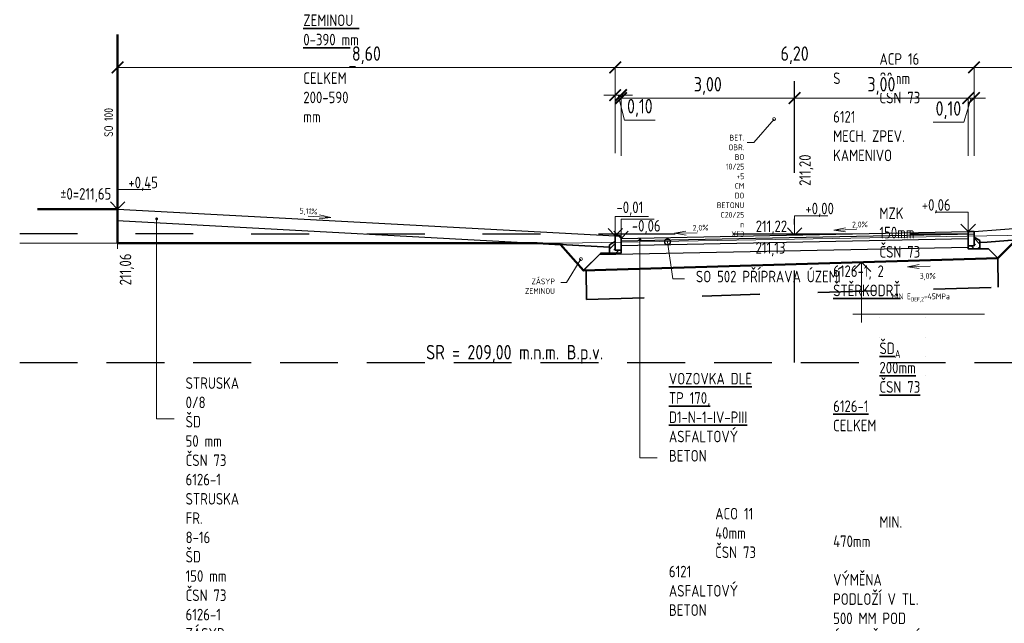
# Model space of a CAD drawing. Header units: metres. Extents: x 3405 to 3724, y 1602 to 1659.
# Tile 10 of 21: x 3464 to 3481, y 1626 to 1636. Entities that reach past the tile are written whole.
import ezdxf
from ezdxf import colors
from ezdxf.entities.mleader import LeaderData, LeaderLine
from ezdxf.enums import TextEntityAlignment as Align
from ezdxf.math import Vec2, Vec3

# ---------------------------------------------------------------- set-up
doc = ezdxf.new("R2010")
doc.units = ezdxf.units.M
doc.header["$LTSCALE"] = 0.5
for name, pattern in [('B_CARA_03', [3, 2, -1]), ('B_CARA_04', [4, 2, -2]), ('CONTINOUS', [0]), ('ČERCHOVANÁ2', [12.7, 6.35, -3.175, 0, -3.175])]:
    doc.linetypes.add(name, pattern=pattern)
doc.layers.add('RP_HTU', color=7, linetype='Continuous', lineweight=18, true_color=0x70ffff)
for name, color, linetype, lineweight in [('RP_kom_koty', 240, 'CONTINOUS', 18), ('RP_Komunikace', 240, 'Continuous', 35), ('RP_VZ_novy', 240, 'Continuous', 18), ('RP_VZ_novy_popis', 240, 'Continuous', 35), ('RP_VZ_novy_vymena_plane', 25, 'B_CARA_04', 35), ('RP_VZ_popis', 240, 'Continuous', 35), ('RP_VZ_stávající', 251, 'B_CARA_04', 25), ('Výška', 240, 'Continuous', 35)]:
    doc.layers.add(name, color=color, linetype=linetype, lineweight=lineweight)
doc.layers.add('RP_VZ_srovnavaci rovina', color=8, linetype='Continuous')
doc.styles.add('PM-Poznámka', font='isocpeur.ttf', dxfattribs={"width": 0.8})
doc.styles.add('PM_pozn', font='isocpeur.ttf', dxfattribs={"width": 0.8})
doc.styles.add('romans80', font='romans.shx', dxfattribs={"width": 0.8})
doc.dimstyles.new('PM_Poznámkový', dxfattribs={"dimscale": 0, "dimtxt": 2, "dimasz": 2, "dimexe": 0, "dimexo": 5, "dimgap": 0.6, "dimtad": 1, "dimzin": 1, "dimtxsty": 'PM-Poznámka', "dimblk": 'ARCHTICK', "dimcen": 2.5, "dimclrd": 256, "dimclre": 256, "dimclrt": 256, "dimadec": 6, "dimazin": 0, "dimtm": 1e-09, "dimtfac": 1, "dimtmove": 1, "dimatfit": 3, "dimldrblk": 'CLOSEDBLANK', "dimfxl": 10, "dimfxlon": 1, "dimtfill": 1, "dimlwd": 18, "dimlwe": 18, "dimarcsym": 0})

# ---------------------------------------------------------------- blocks, each defined once
blk = doc.blocks.new('_Dot')
at = {"color": 0, "linetype": 'ByBlock', "lineweight": -2}
blk.add_line((-0.5, 0), (-1, 0), dxfattribs=at)
at = {"color": 0, "linetype": 'ByBlock', "const_width": 0.5}
blk.add_lwpolyline([(-0.25, 0, 1), (0.25, 0, 1)], format="xyb", close=True, dxfattribs=at)
blk = doc.blocks.new('BO06_10-25')
at = {"lineweight": 15}
h = blk.add_hatch(dxfattribs=at)
h.set_pattern_fill('ANSI35', color=256, scale=20, style=0)
h.set_pattern_definition([(45, (-200040.71, -129127.25), (-89.80256, 89.80256), []), (45, (-199950.9, -129127.25), (-89.80256, 89.80256), [158.75, -31.75, 0, -31.75])])
h.paths.add_polyline_path([(-100, -40), (-200, -98), (-200, -240), (0, -240), (0, -190), (-100, -190)])
at = {"lineweight": 35}
blk.add_lwpolyline([(-100, -190), (0, -190), (0, 40), (-20, 60), (-100, 60)], close=True, dxfattribs=at)
blk.add_lwpolyline([(0, -190), (0, -240), (-200, -240), (-200, -98), (-100, -40)], dxfattribs=at)
blk = doc.blocks.new('_ARCHTICK')
at = {"color": 0, "linetype": 'ByBlock', "const_width": 0.15}
blk.add_lwpolyline([(-0.5, -0.5), (0.5, 0.5)], dxfattribs=at)
blk = doc.blocks.new('*D81')
at = {"layer": 'Defpoints', "color": 0, "transparency": 16777216}
for p in [(3465.86, 1636.189), (3474.46, 1635.621), (3474.46, 1632.711)]:
    blk.add_point(p, dxfattribs=at)
at = {"layer": 'RP_kom_koty', "linetype": 'Continuous', "lineweight": 18, "transparency": 16777216}
for p, q in [((3465.86, 1635.689), (3465.86, 1635.621)), ((3465.86, 1635.621), (3474.46, 1635.621)), ((3474.46, 1634.621), (3474.46, 1635.621))]:
    blk.add_line(p, q, dxfattribs=at)
at = {"layer": 'RP_kom_koty', "lineweight": 18, "transparency": 16777216, "xscale": 0.2, "yscale": 0.2, "zscale": 0.2, "rotation": 180}
blk.add_blockref('_ARCHTICK', (3465.86, 1635.621), dxfattribs=at)
at = {"layer": 'RP_kom_koty', "lineweight": 18, "transparency": 16777216, "xscale": 0.2, "yscale": 0.2, "zscale": 0.2}
blk.add_blockref('_ARCHTICK', (3474.46, 1635.621), dxfattribs=at)
at = {"layer": 'RP_kom_koty', "lineweight": 50, "transparency": 16777216, "insert": (3470.16, 1635.831), "char_height": 0.25, "attachment_point": 5, "style": 'PM-Poznámka', "bg_fill": 3, "box_fill_scale": 1.1, "bg_fill_color": 256, "bg_fill_true_color": 13158600, "bg_fill_transparency": 0}
blk.add_mtext('8,60', dxfattribs=at)
blk = doc.blocks.new('_ClosedBlank')
at = {"color": 0, "linetype": 'ByBlock', "lineweight": -2}
for p, q in [((-1, 0.1667), (0, 0)), ((-1, 0.1667), (-1, -0.1667)), ((0, 0), (-1, -0.1667))]:
    blk.add_line(p, q, dxfattribs=at)
blk = doc.blocks.new('*D82')
at = {"layer": 'Defpoints', "color": 0, "transparency": 16777216}
for p in [(3480.66, 1635.621), (3474.46, 1632.711), (3480.66, 1632.785)]:
    blk.add_point(p, dxfattribs=at)
at = {"layer": 'RP_kom_koty', "linetype": 'Continuous', "lineweight": 18, "transparency": 16777216}
for p, q in [((3474.46, 1634.621), (3474.46, 1635.621)), ((3474.46, 1635.621), (3480.66, 1635.621)), ((3480.66, 1634.621), (3480.66, 1635.621))]:
    blk.add_line(p, q, dxfattribs=at)
at = {"layer": 'RP_kom_koty', "lineweight": 18, "transparency": 16777216, "xscale": 0.2, "yscale": 0.2, "zscale": 0.2, "rotation": 180}
blk.add_blockref('_ARCHTICK', (3474.46, 1635.621), dxfattribs=at)
at = {"layer": 'RP_kom_koty', "lineweight": 18, "transparency": 16777216, "xscale": 0.2, "yscale": 0.2, "zscale": 0.2}
blk.add_blockref('_ARCHTICK', (3480.66, 1635.621), dxfattribs=at)
at = {"layer": 'RP_kom_koty', "lineweight": 50, "transparency": 16777216, "insert": (3477.56, 1635.831), "char_height": 0.25, "attachment_point": 5, "style": 'PM-Poznámka', "bg_fill": 3, "box_fill_scale": 1.1, "bg_fill_color": 256, "bg_fill_true_color": 13158600, "bg_fill_transparency": 0}
blk.add_mtext('6,20', dxfattribs=at)
blk = doc.blocks.new('*D83')
at = {"layer": 'Defpoints', "color": 0, "transparency": 16777216}
for p in [(3485.56, 1636.142), (3485.56, 1635.621), (3480.66, 1632.785)]:
    blk.add_point(p, dxfattribs=at)
at = {"layer": 'RP_kom_koty', "linetype": 'Continuous', "lineweight": 18, "transparency": 16777216}
for p, q in [((3480.66, 1634.621), (3480.66, 1635.621)), ((3480.66, 1635.621), (3485.56, 1635.621)), ((3485.56, 1635.642), (3485.56, 1635.621))]:
    blk.add_line(p, q, dxfattribs=at)
at = {"layer": 'RP_kom_koty', "lineweight": 18, "transparency": 16777216, "xscale": 0.2, "yscale": 0.2, "zscale": 0.2, "rotation": 180}
blk.add_blockref('_ARCHTICK', (3480.66, 1635.621), dxfattribs=at)
at = {"layer": 'RP_kom_koty', "lineweight": 18, "transparency": 16777216, "xscale": 0.2, "yscale": 0.2, "zscale": 0.2}
blk.add_blockref('_ARCHTICK', (3485.56, 1635.621), dxfattribs=at)
at = {"layer": 'RP_kom_koty', "lineweight": 50, "transparency": 16777216, "insert": (3483.11, 1635.831), "char_height": 0.25, "attachment_point": 5, "style": 'PM-Poznámka', "bg_fill": 3, "box_fill_scale": 1.1, "bg_fill_color": 256, "bg_fill_true_color": 13158600, "bg_fill_transparency": 0}
blk.add_mtext('4,90', dxfattribs=at)
blk = doc.blocks.new('*D84')
at = {"layer": 'Defpoints', "color": 0, "transparency": 16777216}
for p in [(3474.46, 1632.711), (3474.56, 1632.691)]:
    blk.add_point(p, dxfattribs=at)
at = {"layer": 'RP_kom_koty', "linetype": 'Continuous', "lineweight": 18, "transparency": 16777216}
for p, q in [((3474.46, 1635.141), (3474.26, 1635.141)), ((3474.46, 1634.141), (3474.46, 1635.141)), ((3474.51, 1635.141), (3474.62, 1634.712)), ((3474.56, 1634.141), (3474.56, 1635.141)), ((3474.56, 1635.141), (3474.76, 1635.141)), ((3474.62, 1634.712), (3475.15, 1634.712))]:
    blk.add_line(p, q, dxfattribs=at)
at = {"layer": 'RP_kom_koty', "lineweight": 50, "transparency": 16777216, "insert": (3474.885, 1634.922), "char_height": 0.25, "attachment_point": 5, "style": 'PM-Poznámka', "bg_fill": 3, "box_fill_scale": 1.1, "bg_fill_color": 256, "bg_fill_true_color": 13158600, "bg_fill_transparency": 0}
blk.add_mtext('0,10', dxfattribs=at)
at = {"layer": 'Defpoints', "color": 0, "transparency": 16777216}
blk.add_point((3474.56, 1635.141), dxfattribs=at)
at = {"layer": 'RP_kom_koty', "linetype": 'Continuous', "lineweight": 18, "transparency": 16777216}
blk.add_line((3474.46, 1635.141), (3474.56, 1635.141), dxfattribs=at)
blk.add_line((3474.46, 1635.141), (3474.56, 1635.141), dxfattribs=at)
at = {"layer": 'RP_kom_koty', "lineweight": 18, "transparency": 16777216, "xscale": 0.2, "yscale": 0.2, "zscale": 0.2}
blk.add_blockref('_ARCHTICK', (3474.46, 1635.141), dxfattribs=at)
at = {"layer": 'RP_kom_koty', "lineweight": 18, "transparency": 16777216, "xscale": 0.2, "yscale": 0.2, "zscale": 0.2, "rotation": 180}
blk.add_blockref('_ARCHTICK', (3474.56, 1635.141), dxfattribs=at)
blk = doc.blocks.new('*D85')
at = {"layer": 'Defpoints', "color": 0, "transparency": 16777216}
for p in [(3477.56, 1635.091), (3474.56, 1632.691), (3477.56, 1632.722)]:
    blk.add_point(p, dxfattribs=at)
at = {"layer": 'RP_kom_koty', "linetype": 'Continuous', "lineweight": 18, "transparency": 16777216}
for p, q in [((3474.56, 1634.091), (3474.56, 1635.091)), ((3474.56, 1635.091), (3477.56, 1635.091)), ((3477.56, 1634.091), (3477.56, 1635.091))]:
    blk.add_line(p, q, dxfattribs=at)
at = {"layer": 'RP_kom_koty', "lineweight": 18, "transparency": 16777216, "xscale": 0.2, "yscale": 0.2, "zscale": 0.2, "rotation": 180}
blk.add_blockref('_ARCHTICK', (3474.56, 1635.091), dxfattribs=at)
at = {"layer": 'RP_kom_koty', "lineweight": 18, "transparency": 16777216, "xscale": 0.2, "yscale": 0.2, "zscale": 0.2}
blk.add_blockref('_ARCHTICK', (3477.56, 1635.091), dxfattribs=at)
at = {"layer": 'RP_kom_koty', "lineweight": 50, "transparency": 16777216, "insert": (3476.06, 1635.301), "char_height": 0.25, "attachment_point": 5, "style": 'PM-Poznámka', "bg_fill": 3, "box_fill_scale": 1.1, "bg_fill_color": 256, "bg_fill_true_color": 13158600, "bg_fill_transparency": 0}
blk.add_mtext('3,00', dxfattribs=at)
blk = doc.blocks.new('*D86')
at = {"layer": 'Defpoints', "color": 0, "transparency": 16777216}
for p in [(3480.56, 1635.091), (3477.56, 1632.722), (3480.56, 1632.765)]:
    blk.add_point(p, dxfattribs=at)
at = {"layer": 'RP_kom_koty', "linetype": 'Continuous', "lineweight": 18, "transparency": 16777216}
for p, q in [((3477.56, 1634.091), (3477.56, 1635.091)), ((3477.56, 1635.091), (3480.56, 1635.091)), ((3480.56, 1634.091), (3480.56, 1635.091))]:
    blk.add_line(p, q, dxfattribs=at)
at = {"layer": 'RP_kom_koty', "lineweight": 18, "transparency": 16777216, "xscale": 0.2, "yscale": 0.2, "zscale": 0.2, "rotation": 180}
blk.add_blockref('_ARCHTICK', (3477.56, 1635.091), dxfattribs=at)
at = {"layer": 'RP_kom_koty', "lineweight": 18, "transparency": 16777216, "xscale": 0.2, "yscale": 0.2, "zscale": 0.2}
blk.add_blockref('_ARCHTICK', (3480.56, 1635.091), dxfattribs=at)
at = {"layer": 'RP_kom_koty', "lineweight": 50, "transparency": 16777216, "insert": (3479.06, 1635.301), "char_height": 0.25, "attachment_point": 5, "style": 'PM-Poznámka', "bg_fill": 3, "box_fill_scale": 1.1, "bg_fill_color": 256, "bg_fill_true_color": 13158600, "bg_fill_transparency": 0}
blk.add_mtext('3,00', dxfattribs=at)
blk = doc.blocks.new('*D87')
at = {"layer": 'Defpoints', "color": 0, "transparency": 16777216}
for p in [(3480.66, 1635.091), (3480.56, 1632.765), (3480.66, 1632.785)]:
    blk.add_point(p, dxfattribs=at)
at = {"layer": 'RP_kom_koty', "linetype": 'Continuous', "lineweight": 18, "transparency": 16777216}
for p, q in [((3480.56, 1635.091), (3480.36, 1635.091)), ((3480.61, 1635.091), (3480.482, 1634.672)), ((3480.56, 1634.091), (3480.56, 1635.091)), ((3480.66, 1634.091), (3480.66, 1635.091)), ((3480.66, 1635.091), (3480.86, 1635.091)), ((3480.482, 1634.672), (3479.952, 1634.672))]:
    blk.add_line(p, q, dxfattribs=at)
at = {"layer": 'RP_kom_koty', "lineweight": 50, "transparency": 16777216, "insert": (3480.217, 1634.882), "char_height": 0.25, "attachment_point": 5, "style": 'PM-Poznámka', "bg_fill": 3, "box_fill_scale": 1.1, "bg_fill_color": 256, "bg_fill_true_color": 13158600, "bg_fill_transparency": 0}
blk.add_mtext('0,10', dxfattribs=at)
at = {"layer": 'RP_kom_koty', "linetype": 'Continuous', "lineweight": 18, "transparency": 16777216}
blk.add_line((3480.56, 1635.091), (3480.66, 1635.091), dxfattribs=at)
blk.add_line((3480.56, 1635.091), (3480.66, 1635.091), dxfattribs=at)
at = {"layer": 'RP_kom_koty', "lineweight": 18, "transparency": 16777216, "xscale": 0.2, "yscale": 0.2, "zscale": 0.2}
blk.add_blockref('_ARCHTICK', (3480.56, 1635.091), dxfattribs=at)
at = {"layer": 'RP_kom_koty', "lineweight": 18, "transparency": 16777216, "xscale": 0.2, "yscale": 0.2, "zscale": 0.2, "rotation": 180}
blk.add_blockref('_ARCHTICK', (3480.66, 1635.091), dxfattribs=at)
blk = doc.blocks.new('Kota-hp')
at = {"lineweight": 18}
for p, q in [((0, 0), (0, 3.35)), ((0, 3.35), (5.74, 3.35))]:
    blk.add_line(p, q, dxfattribs=at)
blk.add_lwpolyline([(-1.25, 1.25), (0, 0), (1.25, 1.25)], dxfattribs=at)
at = {"layer": 'Výška', "lineweight": 50, "style": 'romans80', "width": 0.8}
blk.add_attdef('VYSKA', (1.86, 3.6), '', height=1, dxfattribs=at)
blk = doc.blocks.new('_DotSmall')
at = {"color": 0, "linetype": 'ByBlock', "const_width": 0.5}
blk.add_lwpolyline([(-0.0625, 0, 1), (0.0625, 0, 1)], format="xyb", close=True, dxfattribs=at)

msp = doc.modelspace()

# ---------------------------------------------------------------- linework, layer by layer
at = {"layer": 'RP_HTU'}
msp.add_line((3465.86, 1632.483), (3465.86, 1632.583), dxfattribs=at)
msp.add_lwpolyline([(3464.168, 1632.584), (3465.09, 1632.583), (3473.56, 1632.583), (3477.56, 1632.653), (3479.835, 1632.692), (3481.584, 1632.723), (3490.06, 1632.723)], dxfattribs=at)
at = {"layer": 'RP_Komunikace', "color": 241, "linetype": 'Continuous', "lineweight": 50}
for q in [(3465.86, 1636.189), (3464.478, 1633.173)]:
    msp.add_line((3465.86, 1633.173), q, dxfattribs=at)
at = {"layer": 'RP_VZ_novy', "linetype": 'ČERCHOVANÁ2', "lineweight": 30, "ltscale": 0.5}
msp.add_line((3477.56, 1630.523), (3477.56, 1635.523), dxfattribs=at)
at = {"layer": 'RP_VZ_novy', "lineweight": 25}
for p, q in [((3465.86, 1633.173), (3474.46, 1632.711)), ((3480.66, 1632.785), (3485.56, 1633.153)), ((3465.85, 1632.973), (3474.36, 1632.516)), ((3480.76, 1632.592), (3485.56, 1632.953)), ((3474.56, 1632.661), (3480.56, 1632.784)), ((3474.56, 1632.623), (3480.661, 1632.745)), ((3474.184, 1632.385), (3480.56, 1632.513)), ((3474.56, 1632.543), (3480.56, 1632.663)), ((3473.908, 1632.108), (3481.072, 1632.323))]:
    msp.add_line(p, q, dxfattribs=at)
at = {"layer": 'RP_VZ_novy', "lineweight": 30}
for p, q in [((3474.21, 1632.411), (3473.908, 1632.108)), ((3474.36, 1632.411), (3474.21, 1632.411))]:
    msp.add_line(p, q, dxfattribs=at)
at = {"layer": 'RP_VZ_novy'}
for p, q in [((3480.76, 1632.485), (3480.91, 1632.485)), ((3480.91, 1632.485), (3481.072, 1632.323))]:
    msp.add_line(p, q, dxfattribs=at)
at = {"layer": 'RP_VZ_novy', "lineweight": 50}
for points in [[(3473.513, 1632.561), (3473.113, 1632.583), (3465.86, 1632.583), (3465.86, 1633.173)], [(3473.513, 1632.561), (3473.909, 1632.11), (3473.909, 1632.11), (3481.072, 1632.323), (3481.072, 1632.323), (3481.391, 1632.642)]]:
    msp.add_lwpolyline(points, dxfattribs=at)
at = {"layer": 'RP_VZ_novy', "lineweight": 35}
for points in [[(3474.36, 1632.516), (3474.36, 1632.466), (3474.36, 1632.411), (3474.21, 1632.411), (3473.909, 1632.11), (3473.513, 1632.561), (3474.36, 1632.516)], [(3481.391, 1632.642), (3481.072, 1632.323), (3480.91, 1632.485), (3480.76, 1632.485), (3480.76, 1632.592), (3480.888, 1632.602), (3481.391, 1632.642)]]:
    msp.add_lwpolyline(points, dxfattribs=at)
at = {"layer": 'RP_VZ_novy_popis', "color": 240, "lineweight": 18}
for p, q in [((3478.716, 1632.256), (3478.556, 1632.096)), ((3478.716, 1632.256), (3478.716, 1631.212)), ((3478.716, 1632.256), (3478.876, 1632.096)), ((3478.566, 1631.354), (3480.839, 1631.354))]:
    msp.add_line(p, q, dxfattribs=at)
at = {"layer": 'RP_VZ_novy_popis', "lineweight": 15}
for p, q in [((3479.513, 1632.176), (3479.71, 1632.215)), ((3479.904, 1632.183), (3479.513, 1632.176)), ((3479.513, 1632.176), (3479.711, 1632.145))]:
    msp.add_line(p, q, dxfattribs=at)
at = {"layer": 'RP_VZ_novy_vymena_plane'}
for p, q in [((3481.072, 1632.323), (3481.077, 1631.823)), ((3473.959, 1632.109), (3473.962, 1631.609)), ((3473.962, 1631.609), (3481.077, 1631.823))]:
    msp.add_line(p, q, dxfattribs=at)
at = {"layer": 'RP_VZ_srovnavaci rovina', "linetype": 'B_CARA_03'}
msp.add_line((3464.168, 1630.523), (3490.06, 1630.523), dxfattribs=at)
at = {"layer": 'RP_VZ_stávající'}
msp.add_lwpolyline([(3464.168, 1632.749), (3474.493, 1632.743), (3477.292, 1632.744), (3477.56, 1632.744), (3490.06, 1632.755)], dxfattribs=at)

# ---------------------------------------------------------------- block references
at = {"layer": 'RP_VZ_novy', "yscale": 0.001, "zscale": 0.001}
for p, xscale in [((3474.56, 1632.651), 0.001), ((3480.56, 1632.725), -0.001)]:
    msp.add_blockref('BO06_10-25', p, dxfattribs=dict(at, xscale=xscale))

# ---------------------------------------------------------------- texts
at = {"layer": 'RP_HTU', "style": 'PM_pozn', "width": 0.8}
msp.add_text('211,06', height=0.2, rotation=90, dxfattribs=at).set_placement((3465.996, 1632.404), align=Align.MIDDLE_RIGHT)
at = {"layer": 'RP_Komunikace', "color": 241, "linetype": 'Continuous', "lineweight": 50, "ltscale": 0.5, "insert": (3465.751, 1633.289), "char_height": 0.2, "width": 1.02644, "attachment_point": 9, "style": 'PM_pozn'}
msp.add_mtext('%%P0=211,65', dxfattribs=at)
at = {"layer": 'RP_VZ_novy_popis', "lineweight": 15, "style": 'PM_pozn', "width": 0.8}
msp.add_text('3,0%%%', height=0.1, rotation=1.427, dxfattribs=at).set_placement((3479.724, 1631.963))
at = {"layer": 'RP_VZ_novy_popis', "color": 240, "ltscale": 0.5, "insert": (3479.737, 1631.713), "char_height": 0.1, "width": 1.10572, "attachment_point": 2, "rotation": 359.9878, "style": 'PM_pozn'}
msp.add_mtext('\\A1;MIN E{\\H0.7x;\\S^ DEF,2;}=45MPa', dxfattribs=at)
at = {"layer": 'RP_VZ_srovnavaci rovina', "linetype": 'B_CARA_03', "insert": (3472.722, 1630.823), "char_height": 0.25, "attachment_point": 2, "style": 'PM-Poznámka'}
msp.add_mtext('SR = 209,00 m.n.m. B.p.v.', dxfattribs=at)

# ---------------------------------------------------------------- leaders
at = {"layer": 'RP_VZ_novy_popis', "lineweight": 15}
ml = msp.add_multileader_mtext('Standard', dxfattribs=at)
ml.set_content('\\pxt12,18;STRUSKA 0/8^IŠD^I50 mm^I^IČSN 73 6126-1\\PSTRUSKA FR. 8-16^IŠD^I150 mm^I^IČSN 73 6126-1^J{\\LZÁSYP ZEMINOU^I^I0-390 mm^I^I^I^I\\P}CELKEM^I^I200-590 mm', color=256, style='PM_pozn')
ml.set_leader_properties(color=256, linetype='Continuous', lineweight=15)
ml.set_arrow_properties(name='DOT')
ml.build(insert=Vec2(0, 0))
ml.multileader.update_dxf_attribs({"text_left_attachment_type": 2, "text_right_attachment_type": 2, "dogleg_length": 3, "arrow_head_size": 0.05, "scale": 0.1})
ctx = ml.context
ctx.base_point, ctx.scale, ctx.char_height, ctx.arrow_head_size, ctx.landing_gap_size, ctx.plane_origin = Vec3(3468.869, 1640.15), 0.1, 0.2, 0.05, 0.2, Vec3(3467.394, 1644.588)
ctx.left_attachment, ctx.right_attachment = 2, 2
notes = []
notes.append((ctx, [(0, (1, 1, 0), (3468.569, 1640.15), (1, 0), 0.3, [(0, [(3468.575, 1643.557)], 0, [])])]))
ctx.mtext.insert, ctx.mtext.width, ctx.mtext.flow_direction = Vec3(3469.069, 1640.87), 10.94948, 5
ml = msp.add_multileader_mtext('Standard', dxfattribs=at)
ml.set_content('\\A1;\\pxt15,r24,26;{\\LVOZOVKA DLE TP 170, D1-N-1-IV-PIII \\P}ASFALTOVÝ BETON^I^I^I^I^I^IACO 11 ^I^I40mm^I^IČSN 73 6121\\PASFALTOVÝ BETON^I^I^I^I^I^IACP 16 S^I80mm^I^IČSN 73 6121\\PMECH. ZPEV. KAMENIVO^I^I^I^I^I ^IMZK^I^I150mm^I^IČSN 73 6126-1, 2\\P{\\LŠTĚRKODRŤ^I^I^I^I^I^IŠD\\H0.7x;\\S^ A;\\H1.4286x;^I^I200mm^I^IČSN 73 6126-1\\P\\ptz;}CELKEM^I^I^I^I^I^I^I^I^I^I^IMIN. 470mm{\\C34;^I }^I\\P\\PVÝMĚNA PODLOŽÍ V TL. 500 MM POD ÚROVEŇ ZEMNÍ PLÁNĚ - DRCENÉ KAMENIVO FR. 0-63', color=256, style='PM_pozn')
ml.set_leader_properties(color=256, linetype='Continuous', lineweight=15)
ml.set_arrow_properties(name='DOT')
ml.build(insert=Vec2(0, 0))
ml.multileader.update_dxf_attribs({"text_left_attachment_type": 2, "text_right_attachment_type": 2, "dogleg_length": 3, "arrow_head_size": 0.05, "scale": 0.1})
ctx = ml.context
ctx.base_point, ctx.scale, ctx.char_height, ctx.arrow_head_size, ctx.landing_gap_size, ctx.plane_origin = Vec3(3478.026, 1639.401), 0.1, 0.2, 0.05, 0.2, Vec3(3477.726, 1636.816)
ctx.left_attachment, ctx.right_attachment = 2, 2
notes.append((ctx, [(0, (1, 1, 0), (3477.726, 1639.401), (1, 0), 0.3, [(0, [(3477.726, 1643.467)], 0, [])])]))
ctx.mtext.insert, ctx.mtext.width, ctx.mtext.flow_direction = Vec3(3478.226, 1640.868), 16.00771, 5
at = {"layer": 'RP_VZ_popis'}
ml = msp.add_multileader_mtext('Standard', dxfattribs=at)
ml.set_content('\\A1;ZÁSYP ZEMINOU', color=256, style='PM-Poznámka')
ml.set_leader_properties(color=256, linetype='Continuous', lineweight=18)
ml.set_arrow_properties(name='DOTSMALL')
ml.build(insert=Vec2(0, 0))
ml.multileader.update_dxf_attribs({"text_left_attachment_type": 2, "text_right_attachment_type": 2, "dogleg_length": 2, "arrow_head_size": 0.1, "scale": 0.05})
ctx = ml.context
ctx.base_point, ctx.scale, ctx.char_height, ctx.arrow_head_size, ctx.landing_gap_size, ctx.plane_origin = Vec3(3472.542, 1631.902), 0.05, 0.1, 0.1, 0.1, Vec3(3473.861, 1630.455)
ctx.left_attachment, ctx.right_attachment, ctx.text_align_type = 2, 2, 2
notes.append((ctx, [(0, (1, 1, 0), (3473.618, 1631.902), (-1, 0), 0.1, [(0, [(3473.867, 1632.307)], 0, [])])]))
ctx.mtext.insert, ctx.mtext.width, ctx.mtext.alignment, ctx.mtext.flow_direction = Vec3(3473.418, 1631.972), 3.42468, 3, 5
for ctx, leaders in notes:
    for number, flags, end, landing, length, lines in leaders:
        leader = LeaderData()
        leader.index, (leader.has_last_leader_line, leader.has_dogleg_vector, leader.attachment_direction) = number, flags
        leader.last_leader_point, leader.dogleg_vector, leader.dogleg_length = Vec3(end), Vec3(landing), length
        for number, points, colour, breaks in lines:
            line = LeaderLine()
            line.index, line.vertices, line.color, line.breaks = number, Vec3.list(points), colors.encode_raw_color(colour), breaks
            leader.lines.append(line)
        ctx.leaders.append(leader)

# ---------------------------------------------------------------- next in the draw order: dimensions: what is measured, and where the dimension line sits
at = {"layer": 'RP_kom_koty', "lineweight": 50}
dim = msp.add_linear_dim(base=(3474.46, 1635.621), p1=(3465.86, 1636.189), p2=(3474.46, 1632.711), dimstyle='PM_Poznámkový', override={"dimscale": 0, "dimtxt": 2.5, "dimtix": 0, "dimtofl": 1, "dimtmove": 1, "dimatfit": 3}, dxfattribs=at)
dim.commit()
dim.dimension.update_dxf_attribs({"geometry": '*D81', "text_midpoint": (3470.16, 1635.831)})

# ---------------------------------------------------------------- next in the draw order: linework, layer by layer
at = {"layer": 'RP_VZ_novy_popis', "lineweight": 15}
for p, q in [((3469.154, 1633.048), (3469.544, 1633.029)), ((3469.544, 1633.029), (3469.345, 1633.004)), ((3469.544, 1633.029), (3469.349, 1633.074))]:
    msp.add_line(p, q, dxfattribs=at)

# ---------------------------------------------------------------- next in the draw order: block references
at = {"layer": 'RP_VZ_popis', "lineweight": 50}
ref = msp.add_blockref('Kota-hp', (3465.86, 1633.173), dxfattribs=dict(at, xscale=0.1, yscale=0.1, zscale=0.1))
ref.add_attrib('VYSKA', '+0,45', (3466.046, 1633.532), dxfattribs={"layer": 'Výška', "lineweight": 50, "height": 0.2, "style": 'PM-Poznámka', "width": 0.8})

# ---------------------------------------------------------------- next in the draw order: texts
at = {"layer": 'RP_Komunikace', "color": 241, "linetype": 'Continuous', "lineweight": 50, "style": 'PM-Poznámka', "width": 0.8}
msp.add_text('SO 100', height=0.15, rotation=90, dxfattribs=at).set_placement((3465.78, 1634.421))
at = {"layer": 'RP_VZ_novy_popis', "lineweight": 15, "style": 'PM_pozn', "width": 0.8}
msp.add_text('5,11%%%', height=0.1, rotation=356.8099, dxfattribs=at).set_placement((3469.004, 1633.095))

# ---------------------------------------------------------------- next in the draw order: dimensions: what is measured, and where the dimension line sits
at = {"layer": 'RP_kom_koty', "lineweight": 50}
dim = msp.add_linear_dim(base=(3480.66, 1635.621), p1=(3474.46, 1632.711), p2=(3480.66, 1632.785), dimstyle='PM_Poznámkový', override={"dimscale": 0, "dimtxt": 2.5, "dimtix": 0, "dimtofl": 1, "dimtmove": 1, "dimatfit": 3}, dxfattribs=at)
dim.commit()
dim.dimension.update_dxf_attribs({"geometry": '*D82', "text_midpoint": (3477.56, 1635.831)})

# ---------------------------------------------------------------- next in the draw order: leaders
at = {"layer": 'RP_VZ_novy_popis', "lineweight": 15}
ml = msp.add_multileader_mtext('Standard', dxfattribs=at)
ml.set_content('\\pxt12,18;STRUSKA 0/8^IŠD^I50 mm^I^IČSN 73 6126-1\\PSTRUSKA FR. 8-16^IŠD^I150 mm^I^IČSN 73 6126-1^J{\\LZÁSYP ZEMINOU^I^I0-390 mm^I^I^I^I\\P}CELKEM^I^I200-590 mm', color=256, style='PM_pozn')
ml.set_leader_properties(color=256, linetype='Continuous', lineweight=15)
ml.set_arrow_properties(name='DOT')
ml.build(insert=Vec2(0, 0))
ml.multileader.update_dxf_attribs({"text_left_attachment_type": 2, "text_right_attachment_type": 2, "dogleg_length": 3, "arrow_head_size": 0.05, "scale": 0.1})
ctx = ml.context
ctx.base_point, ctx.scale, ctx.char_height, ctx.arrow_head_size, ctx.landing_gap_size, ctx.plane_origin = Vec3(3466.835, 1629.544), 0.1, 0.2, 0.05, 0.2, Vec3(3465.361, 1634.007)
ctx.left_attachment, ctx.right_attachment = 2, 2
notes = []
notes.append((ctx, [(0, (1, 1, 0), (3466.535, 1629.544), (1, 0), 0.3, [(0, [(3466.535, 1633.003)], 0, [])])]))
ctx.mtext.insert, ctx.mtext.width, ctx.mtext.flow_direction = Vec3(3467.035, 1630.264), 8.03964, 5
for ctx, leaders in notes:
    for number, flags, end, landing, length, lines in leaders:
        leader = LeaderData()
        leader.index, (leader.has_last_leader_line, leader.has_dogleg_vector, leader.attachment_direction) = number, flags
        leader.last_leader_point, leader.dogleg_vector, leader.dogleg_length = Vec3(end), Vec3(landing), length
        for number, points, colour, breaks in lines:
            line = LeaderLine()
            line.index, line.vertices, line.color, line.breaks = number, Vec3.list(points), colors.encode_raw_color(colour), breaks
            leader.lines.append(line)
        ctx.leaders.append(leader)

# ---------------------------------------------------------------- next in the draw order: dimensions: what is measured, and where the dimension line sits
at = {"layer": 'RP_kom_koty', "lineweight": 50}
dim = msp.add_linear_dim(base=(3485.56, 1635.621), p1=(3480.66, 1632.785), p2=(3485.56, 1636.142), dimstyle='PM_Poznámkový', override={"dimscale": 0, "dimtxt": 2.5, "dimtix": 0, "dimtofl": 1, "dimtmove": 1, "dimatfit": 3}, dxfattribs=at)
dim.commit()
dim.dimension.update_dxf_attribs({"geometry": '*D83', "text_midpoint": (3483.11, 1635.831)})
dim = msp.add_linear_dim(base=(3474.56, 1635.141), p1=(3474.46, 1632.711), p2=(3474.56, 1632.691), dimstyle='PM_Poznámkový', override={"dimscale": 0, "dimtxt": 2.5, "dimtix": 0, "dimtofl": 1, "dimtmove": 1, "dimatfit": 3}, dxfattribs=at)
dim.commit()
dim.dimension.update_dxf_attribs({"geometry": '*D84', "text_midpoint": (3474.68, 1634.712), "dimtype": 160})

# ---------------------------------------------------------------- next in the draw order: dimensions: what is measured, and where the dimension line sits
dim = msp.add_linear_dim(base=(3477.56, 1635.091), p1=(3474.56, 1632.691), p2=(3477.56, 1632.722), dimstyle='PM_Poznámkový', override={"dimscale": 0, "dimtxt": 2.5, "dimtix": 0, "dimtofl": 1, "dimtmove": 1, "dimatfit": 3}, dxfattribs=at)
dim.commit()
dim.dimension.update_dxf_attribs({"geometry": '*D85', "text_midpoint": (3476.06, 1635.301)})

# ---------------------------------------------------------------- next in the draw order: linework, layer by layer
at = {"layer": 'RP_VZ_novy_popis', "lineweight": 15}
for p, q in [((3475.485, 1632.754), (3475.682, 1632.792)), ((3475.877, 1632.761), (3475.485, 1632.754)), ((3475.485, 1632.754), (3475.684, 1632.722))]:
    msp.add_line(p, q, dxfattribs=at)

# ---------------------------------------------------------------- next in the draw order: block references
at = {"layer": 'RP_VZ_popis', "lineweight": 50}
ref = msp.add_blockref('Kota-hp', (3474.46, 1632.711), dxfattribs=dict(at, xscale=0.1, yscale=0.1, zscale=0.1))
ref.add_attrib('VYSKA', '-0,01', (3474.481, 1633.103), dxfattribs={"layer": 'Výška', "lineweight": 50, "height": 0.2, "style": 'PM-Poznámka', "width": 0.8})
ref = msp.add_blockref('Kota-hp', (3474.56, 1632.663), dxfattribs=dict(at, xscale=0.1, yscale=0.1, zscale=0.1))
ref.add_attrib('VYSKA', '-0,06', (3474.746, 1632.783), dxfattribs={"layer": 'Výška', "lineweight": 50, "height": 0.2, "style": 'PM-Poznámka', "width": 0.8})

# ---------------------------------------------------------------- next in the draw order: texts
at = {"layer": 'RP_HTU', "style": 'PM_pozn', "width": 0.8}
msp.add_text('211,13', height=0.2, dxfattribs=at).set_placement((3476.885, 1632.342), align=Align.BOTTOM_LEFT)
at = {"layer": 'RP_VZ_novy_popis', "lineweight": 15, "style": 'PM_pozn', "width": 0.8}
msp.add_text('2,0%%%', height=0.1, rotation=1.427, dxfattribs=at).set_placement((3475.8, 1632.797))

# ---------------------------------------------------------------- next in the draw order: dimensions: what is measured, and where the dimension line sits
at = {"layer": 'RP_kom_koty', "lineweight": 50}
dim = msp.add_linear_dim(base=(3480.56, 1635.091), p1=(3477.56, 1632.722), p2=(3480.56, 1632.765), dimstyle='PM_Poznámkový', override={"dimscale": 0, "dimtxt": 2.5, "dimtix": 0, "dimtofl": 1, "dimtmove": 1, "dimatfit": 3}, dxfattribs=at)
dim.commit()
dim.dimension.update_dxf_attribs({"geometry": '*D86', "text_midpoint": (3479.06, 1635.301)})

# ---------------------------------------------------------------- next in the draw order: leaders
at = {"layer": 'RP_VZ_novy_popis', "ltscale": 0.5}
ml = msp.add_multileader_mtext('Standard', dxfattribs=at)
ml.set_content('\\A1;BET. OBR. BO 10/25 +5 CM^JDO BETONU  C20/25 n XF3', color=256, style='PM-Poznámka')
ml.set_leader_properties(color=256, linetype='Continuous', lineweight=18)
ml.set_arrow_properties(name='DOTSMALL')
ml.build(insert=Vec2(0, 0))
ml.multileader.update_dxf_attribs({"text_left_attachment_type": 2, "text_right_attachment_type": 2, "dogleg_length": 1, "arrow_head_size": 0.1, "scale": 0.05})
ctx = ml.context
ctx.base_point, ctx.scale, ctx.char_height, ctx.arrow_head_size, ctx.landing_gap_size, ctx.plane_origin = Vec3(3475.336, 1634.323), 0.05, 0.1, 0.1, 0.05, Vec3(3477.198, 1632.876)
ctx.left_attachment, ctx.right_attachment, ctx.text_align_type = 2, 2, 2
notes = []
notes.append((ctx, [(0, (1, 1, 0), (3476.856, 1634.323), (-1, 0), 0.115, [(0, [(3477.205, 1634.728)], 0, [])])]))
ctx.mtext.insert, ctx.mtext.width, ctx.mtext.defined_height, ctx.mtext.alignment, ctx.mtext.flow_direction = Vec3(3476.69, 1634.456), 2.91087, 0.649, 3, 5
at = {"layer": 'RP_VZ_novy_popis', "lineweight": 15}
ml = msp.add_multileader_mtext('Standard', dxfattribs=at)
ml.set_content('\\A1;\\pxt15,r24,26;{\\LVOZOVKA DLE TP 170, D1-N-1-IV-PIII \\P}ASFALTOVÝ BETON^I^I^I^I^I^IACO 11 ^I^I40mm^I^IČSN 73 6121\\PASFALTOVÝ BETON^I^I^I^I^I^IACP 16 S^I80mm^I^IČSN 73 6121\\PMECH. ZPEV. KAMENIVO^I^I^I^I^I ^IMZK^I^I150mm^I^IČSN 73 6126-1, 2\\P{\\LŠTĚRKODRŤ^I^I^I^I^I^IŠD\\H0.7x;\\S^ A;\\H1.4286x;^I^I200mm^I^IČSN 73 6126-1\\P\\ptz;}CELKEM^I^I^I^I^I^I^I^I^I^I^IMIN. 470mm{\\C34;^I }^I\\P\\PVÝMĚNA PODLOŽÍ V TL. 500 MM POD ÚROVEŇ ZEMNÍ PLÁNĚ - DRCENÉ KAMENIVO FR. 0-63', color=256, style='PM_pozn')
ml.set_leader_properties(color=256, linetype='Continuous', lineweight=15)
ml.set_arrow_properties(name='DOT')
ml.build(insert=Vec2(0, 0))
ml.multileader.update_dxf_attribs({"text_left_attachment_type": 2, "text_right_attachment_type": 2, "dogleg_length": 3, "arrow_head_size": 0.05, "scale": 0.1})
ctx = ml.context
ctx.base_point, ctx.scale, ctx.char_height, ctx.arrow_head_size, ctx.landing_gap_size, ctx.plane_origin = Vec3(3475.187, 1628.874), 0.1, 0.2, 0.05, 0.2, Vec3(3474.887, 1625.993)
ctx.left_attachment, ctx.right_attachment = 2, 2
notes.append((ctx, [(0, (1, 1, 0), (3474.887, 1628.874), (1, 0), 0.3, [(0, [(3474.887, 1632.644)], 0, [])])]))
ctx.mtext.insert, ctx.mtext.width, ctx.mtext.flow_direction = Vec3(3475.387, 1630.341), 16.00771, 5
for ctx, leaders in notes:
    for number, flags, end, landing, length, lines in leaders:
        leader = LeaderData()
        leader.index, (leader.has_last_leader_line, leader.has_dogleg_vector, leader.attachment_direction) = number, flags
        leader.last_leader_point, leader.dogleg_vector, leader.dogleg_length = Vec3(end), Vec3(landing), length
        for number, points, colour, breaks in lines:
            line = LeaderLine()
            line.index, line.vertices, line.color, line.breaks = number, Vec3.list(points), colors.encode_raw_color(colour), breaks
            leader.lines.append(line)
        ctx.leaders.append(leader)

# ---------------------------------------------------------------- next in the draw order: linework, layer by layer
for p, q in [((3478.24, 1632.81), (3478.437, 1632.849)), ((3478.631, 1632.817), (3478.24, 1632.81)), ((3478.24, 1632.81), (3478.439, 1632.779))]:
    msp.add_line(p, q, dxfattribs=at)

# ---------------------------------------------------------------- next in the draw order: block references
at = {"layer": 'RP_VZ_popis', "lineweight": 50}
ref = msp.add_blockref('Kota-hp', (3477.56, 1632.723), dxfattribs=dict(at, xscale=0.1, yscale=0.1, zscale=0.1))
ref.add_attrib('VYSKA', '+0,00', (3477.746, 1633.082), dxfattribs={"layer": 'Výška', "lineweight": 50, "height": 0.2, "style": 'PM-Poznámka', "width": 0.8})

# ---------------------------------------------------------------- next in the draw order: texts
at = {"layer": 'RP_VZ_novy_popis', "lineweight": 15, "style": 'PM_pozn', "width": 0.8}
msp.add_text('2,0%%%', height=0.1, rotation=1.427, dxfattribs=at).set_placement((3478.554, 1632.853))
at = {"layer": 'RP_VZ_popis', "style": 'PM_pozn', "width": 0.8}
msp.add_text('211,20', height=0.2, rotation=90, dxfattribs=at).set_placement((3477.9, 1633.573), align=Align.BOTTOM_LEFT)
at = {"layer": 'RP_VZ_stávající', "style": 'PM_pozn', "width": 0.8}
msp.add_text('211,22', height=0.2, dxfattribs=at).set_placement((3476.888, 1632.715), align=Align.BOTTOM_LEFT)

# ---------------------------------------------------------------- next in the draw order: dimensions: what is measured, and where the dimension line sits
at = {"layer": 'RP_kom_koty', "lineweight": 50}
dim = msp.add_linear_dim(base=(3480.66, 1635.091), p1=(3480.56, 1632.765), p2=(3480.66, 1632.785), dimstyle='PM_Poznámkový', override={"dimscale": 0, "dimtxt": 2.5, "dimtix": 0, "dimtofl": 1, "dimtmove": 1, "dimatfit": 3}, dxfattribs=at)
dim.commit()
dim.dimension.update_dxf_attribs({"geometry": '*D87', "text_midpoint": (3480.422, 1634.672), "dimtype": 160})

# ---------------------------------------------------------------- next in the draw order: leaders
at = {"layer": 'RP_HTU'}
ml = msp.add_multileader_mtext('Standard', dxfattribs=at)
ml.set_content('SO 502 PŘÍPRAVA ÚZEMÍ', color=256, style='PM-Poznámka')
ml.set_leader_properties(color=256, linetype='Continuous', lineweight=18)
ml.set_arrow_properties(name='DOTSMALL')
ml.build(insert=Vec2(0, 0))
ml.multileader.update_dxf_attribs({"text_left_attachment_type": 2, "text_right_attachment_type": 2, "dogleg_length": 2, "arrow_head_size": 0.2, "scale": 0.1})
ctx = ml.context
ctx.base_point, ctx.scale, ctx.char_height, ctx.arrow_head_size, ctx.landing_gap_size, ctx.plane_origin = Vec3(3475.654, 1631.966), 0.1, 0.2, 0.2, 0.2, Vec3(3472.777, 1632.278)
ctx.left_attachment, ctx.right_attachment = 2, 2
notes = []
notes.append((ctx, [(0, (1, 1, 0), (3475.454, 1631.966), (1, 0), 0.2, [(0, [(3475.363, 1632.605)], 0, [])])]))
ctx.mtext.insert, ctx.mtext.flow_direction = Vec3(3475.854, 1632.106), 5
for ctx, leaders in notes:
    for number, flags, end, landing, length, lines in leaders:
        leader = LeaderData()
        leader.index, (leader.has_last_leader_line, leader.has_dogleg_vector, leader.attachment_direction) = number, flags
        leader.last_leader_point, leader.dogleg_vector, leader.dogleg_length = Vec3(end), Vec3(landing), length
        for number, points, colour, breaks in lines:
            line = LeaderLine()
            line.index, line.vertices, line.color, line.breaks = number, Vec3.list(points), colors.encode_raw_color(colour), breaks
            leader.lines.append(line)
        ctx.leaders.append(leader)

# ---------------------------------------------------------------- next in the draw order: block references
at = {"layer": 'RP_VZ_popis', "lineweight": 50}
ref = msp.add_blockref('Kota-hp', (3480.56, 1632.784), dxfattribs=dict(at, xscale=-0.1, yscale=0.1, zscale=0.1))
ref.add_attrib('VYSKA', '+0,06', (3479.758, 1633.144), dxfattribs={"layer": 'Výška', "lineweight": 50, "height": 0.2, "style": 'PM-Poznámka', "width": 0.8})

doc.saveas('drawing.dxf')
